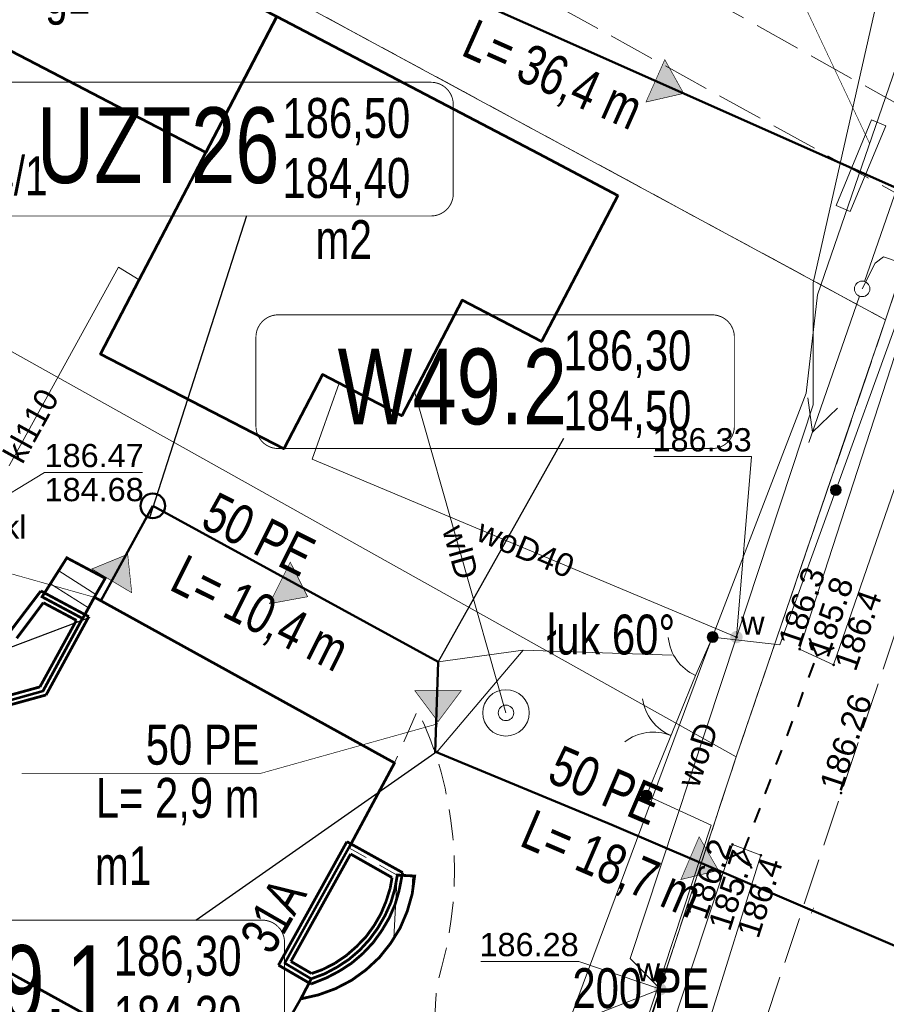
# Model space of a CAD drawing. Header units: metres. Extents: x 7482748 to 7484637, y 5684406 to 5687014.
# Tile 101 of 180: x 7483370 to 7483398, y 5686101 to 5686133. Entities that reach past the tile are written whole.
import ezdxf
from ezdxf.enums import TextEntityAlignment as Align
from ezdxf.lldxf.tags import DXFTag

# ---------------------------------------------------------------- set-up
doc = ezdxf.new("R2010")
doc.units = ezdxf.units.M
doc.header["$MEASUREMENT"] = 0
for name, pattern in [('KTCR01_500', [1.5, 1, -0.5]), ('KTJZ01_500', [2, 1.5, -0.5]), ('l217_500', [2, 1.5, -0.5]), ('l218_500', [1, 0.5, -0.5])]:
    doc.linetypes.add(name, pattern=pattern)
for name, color, linetype, lineweight in [('.domiar', 250, 'Continuous', 9), ('.ks tłoczny', 104, 'Continuous', 50), ('_Dzialki', 7, 'Continuous', 0), ('_Dzialki_opis', 7, 'Continuous', 0), ('_Kontury', 7, 'Continuous', 0), ('_Uzytki', 7, 'Continuous', 0), ('BUIB05_01', 7, 'Continuous', 40), ('EGB_Adres', 7, 'Continuous', 0), ('EGB_Budynek', 7, 'Continuous', 0), ('EGB_Budynek_opis', 7, 'Continuous', 0), ('EGB_ObiektTrwaleZwiazanyZBudynk', 7, 'Continuous', 0), ('EGBE_L_3', 7, 'Continuous', 0), ('GES__SUSM04_01P', 7, 'Continuous', 13), ('GES__SUUS13_P', 7, 'Continuous', 13), ('GES__SUUS25_WP', 7, 'Continuous', 13), ('KTOK02', 7, 'KTOK02_500', 13), ('KTOK04', 7, 'KTOK04L_500', 13), ('KTOK05_01', 7, 'Continuous', 13), ('RTPW01_P', 7, 'Continuous', 0), ('RTPW02_P', 7, 'Continuous', 0), ('SUPE_L_3', 1, 'Continuous', 13)]:
    doc.layers.add(name, color=color, linetype=linetype, lineweight=lineweight)
for name, color, linetype, lineweight, true_color in [('.przyłącza', 32, 'Continuous', 50, 0xbd5e00), ('GES__SUPE_pL', 1, 'Continuous', 13, 0xff0000), ('GES__SUPK_01_pL', 7, 'Continuous', 13, 0x803300), ('GES__SUPS01_05L', 7, 'Continuous', 13, 0x803300), ('GES__SUPS01_08L', 5, 'Continuous', 13, 0x0000ff), ('GES__SUPS01_08P', 5, 'Continuous', 13, 0x0000ff), ('GES__SUPT_pL', 7, 'Continuous', 13, 0xff9100), ('GES__SUPW_01_pL', 5, 'Continuous', 13, 0x0000ff)]:
    doc.layers.add(name, color=color, linetype=linetype, lineweight=lineweight, true_color=true_color)
for name, color, linetype, lineweight, true_color, transparency in [('GES__SUPK_01_pT', 7, 'Continuous', 13, 0x803300, 0.25), ('GES__SUPS01_05G', 7, 'Continuous', 13, 0x803300, 0.25), ('GES__SUPS01_08G', 5, 'Continuous', 13, 0x0000ff, 0.25), ('GES__SUPW_01_pT', 5, 'Continuous', 13, 0x0000ff, 0.25)]:
    doc.layers.add(name, color=color, linetype=linetype, lineweight=lineweight, true_color=true_color, transparency=transparency)
for name, color, linetype, lineweight, transparency in [('GES__SUUS_ET_05T', 7, 'Continuous', 13, 0.25), ('GES__SUUS_ET_08T', 7, 'Continuous', 13, 0.25), ('KTCR02', 7, 'KTCR01_500', 13, 0.5), ('KTJZ01_O', 7, 'KTJZ01_500', 13, 0.5), ('KTPL01_O', 7, 'KTJZ01_500', 13, 0.5), ('PTRW02_O', 7, 'Continuous', 13, 0.5), ('RTPW01_G', 7, 'Continuous', 13, 0.25), ('RTPW02_G', 7, 'Continuous', 13, 0.25)]:
    doc.layers.add(name, color=color, linetype=linetype, lineweight=lineweight, transparency=transparency)
doc.layers.add('IS_kanalizacja_sanitarna', color=7, linetype='SOLID', true_color=0x000000)
doc.layers.add('IS_Opisy_działek_Net', color=7, linetype='SOLID', true_color=0x000000)
doc.layers.add('IS_Węzeł_sieci_kanalizacyjnej_-_opisy', color=7, linetype='Continuous')
doc.styles.get("Standard").update_dxf_attribs({"font": 'simplex.shx', "width": 0.75})
doc.styles.add('STYL_ARIAL', font='simplex.shx', dxfattribs={"width": 0.75, "oblique": 0.1})
doc.styles.add('Style-Arial', font='arial.ttf')
doc.linetypes.add('KTOK02_500', pattern='A,0.5,[117,IS_LineDef.shx,S=0.01,R=0,X=0,Y=0],0.5', length=1)
doc.linetypes.add('KTOK04L_500', pattern='A,0,[119,IS_LineDef.shx,S=0.01,R=0,X=0,Y=0],1', length=1)
tags = doc.linetypes.add('SOLID', pattern=[10, 10, 0]).pattern_tags.tags
tags[6:7] = [DXFTag(74, 4), DXFTag(75, 0), DXFTag(340, '0'), DXFTag(46, 0.0), DXFTag(50, 0.0), DXFTag(44, 0.0), DXFTag(45, 0.0)]
tags[4:5] = [DXFTag(74, 4), DXFTag(75, 0), DXFTag(340, '0'), DXFTag(46, 0.0), DXFTag(50, 0.0), DXFTag(44, 0.0), DXFTag(45, 0.0)]

# ---------------------------------------------------------------- blocks, each defined once
blk = doc.blocks.new('SUPS01')
at = {"layer": 'GES__SUPS01_08P', "linetype": 'Continuous', "lineweight": 13}
h = blk.add_hatch(color=256, dxfattribs=at)
edge = h.paths.add_edge_path()
edge.add_arc((0, 0), 0.045, 0, 360)
blk = doc.blocks.new('SUSM04_01')
at = {"layer": 'GES__SUSM04_01P', "linetype": 'Continuous', "lineweight": 13}
blk.add_circle((0, 0), 0.25, dxfattribs=at)
blk = doc.blocks.new('SUUS13')
at = {"layer": 'GES__SUUS13_P', "linetype": 'Continuous', "lineweight": 13}
for radius in [0.75, 0.25]:
    blk.add_circle((0, 0), radius, dxfattribs=at)
blk = doc.blocks.new('SUUS25_13')
at = {"layer": 'GES__SUUS25_WP', "linetype": 'Continuous', "lineweight": 13}
h = blk.add_hatch(color=256, dxfattribs=at)
edge = h.paths.add_edge_path()
edge.add_arc((0, 0), 0.2, 0, 360)
blk = doc.blocks.new('SUUS25_144')
at = {"layer": 'GES__SUUS25_WP', "linetype": 'Continuous', "lineweight": 13}
h = blk.add_hatch(color=256, dxfattribs=at)
edge = h.paths.add_edge_path()
edge.add_arc((0, 0), 0.2, 0, 360)
blk = doc.blocks.new('RTPW01')
at = {"layer": 'RTPW01_P', "linetype": 'Continuous', "lineweight": 0}
h = blk.add_hatch(color=256, dxfattribs=at)
edge = h.paths.add_edge_path()
edge.add_arc((0, 0), 0.045, 0, 360)
blk = doc.blocks.new('RTPW01_1')
at = {"layer": 'RTPW02_P', "linetype": 'Continuous', "lineweight": 0}
h = blk.add_hatch(color=256, dxfattribs=at)
edge = h.paths.add_edge_path()
edge.add_arc((0, 0), 0.045, 0, 360)

msp = doc.modelspace()

# ---------------------------------------------------------------- hatches: boundary and pattern name
at = {"layer": 'IS_kanalizacja_sanitarna', "linetype": 'Continuous', "ltscale": 0.01}
for points in [[(7483391.20234, 5686130.20492), (7483390.59375, 5686131.29676), (7483389.98376, 5686129.92639)], [(7483373.23699, 5686115.31537), (7483372.0802, 5686114.84171), (7483373.3678, 5686114.07223)], [(7483379.05101, 5686113.94386), (7483378.49123, 5686115.06151), (7483377.82133, 5686113.71941)], [(7483383.26581, 5686109.90867), (7483384.01581, 5686110.90867), (7483382.51581, 5686110.90867)], [(7483392.32715, 5686105.10274), (7483391.70254, 5686106.1855), (7483391.11281, 5686104.80629)]]:
    msp.add_hatch(color=256, dxfattribs=at).paths.add_polyline_path(points)
at = {"layer": 'KTOK05_01', "linetype": 'Continuous', "lineweight": 13}
h = msp.add_hatch(color=256, dxfattribs=at)
edge = h.paths.add_edge_path()
edge.add_arc((7483396.11869, 5686117.38847), 0.175, 0, 360)
h = msp.add_hatch(color=256, dxfattribs=at)
edge = h.paths.add_edge_path()
edge.add_arc((7483392.14, 5686112.64), 0.175, 0, 360)
h = msp.add_hatch(color=256, dxfattribs=at)
edge = h.paths.add_edge_path()
edge.add_arc((7483390, 5686107.52), 0.175, 0, 360)
h = msp.add_hatch(color=256, dxfattribs=at)
edge = h.paths.add_edge_path()
edge.add_arc((7483390.4629, 5686101.62105), 0.175, 0, 360)

# ---------------------------------------------------------------- linework, layer by layer
at = {"layer": '.domiar', "linetype": 'Continuous', "lineweight": 20}
msp.add_lwpolyline([(7483397.27076, 5686129.35312), (7483396.12625, 5686126.58002), (7483396.58844, 5686126.38926), (7483397.73294, 5686129.16237), (7483397.27076, 5686129.35312)], dxfattribs=at)
at = {"layer": '.domiar', "linetype": 'Continuous'}
for points in [[(7483383.26581, 5686108.97725), (7483386.01997, 5686112.21533), (7483390.83614, 5686112.05888)], [(7483386.01997, 5686112.21533), (7483383.26581, 5686111.84043)]]:
    msp.add_lwpolyline(points, dxfattribs=at)
at = {"layer": '.ks tłoczny', "linetype": 'Continuous'}
for points in [[(7483398.08935, 5686127.13966), (7483374.09741, 5686137.81888)], [(7483374.0485, 5686116.88), (7483383.26581, 5686111.84043)], [(7483383.1682, 5686108.90885), (7483383.26581, 5686111.84008)], [(7483383.15741, 5686108.94074), (7483388.87983, 5686106.5771)]]:
    msp.add_lwpolyline(points, dxfattribs=at)
at = {"layer": '.ks tłoczny', "color": 111, "linetype": 'Continuous', "true_color": 0x70ffb8}
msp.add_lwpolyline([(7483388.87983, 5686106.5771), (7483388.87983, 5686106.5771), (7483400.46902, 5686101.62172)], dxfattribs=at)
at = {"layer": '.ks tłoczny', "linetype": 'Continuous'}
msp.add_circle((7483374.0485, 5686116.88), 0.4, dxfattribs=at)
at = {"layer": '.przyłącza', "linetype": 'Continuous'}
msp.add_lwpolyline([(7483374.0485, 5686116.88), (7483372.37173, 5686113.81322)], dxfattribs=at)
at = {"layer": '_Dzialki', "color": 96, "linetype": 'Continuous', "true_color": 0x008000, "flags": 128}
for points in [[(7483397.73, 5686122.89), (7483346.77, 5686150.44)], [(7483405.4, 5686145.95), (7483397.73, 5686122.89)], [(7483340.55, 5686138.05), (7483392.9, 5686108.77)], [(7483392.9, 5686108.77), (7483397.73, 5686122.89)], [(7483386.11, 5686088.11), (7483392.9, 5686108.77)]]:
    msp.add_lwpolyline(points, dxfattribs=at)
at = {"layer": '_Kontury', "color": 96, "linetype": 'l217_500', "true_color": 0x008000, "flags": 128}
for points in [[(7483398.93, 5686126.5), (7483363.39, 5686146.14)], [(7483356.8, 5686145.02), (7483397.73, 5686122.89)], [(7483397.73, 5686122.89), (7483398.93, 5686126.5)], [(7483392.9, 5686108.77), (7483397.73, 5686122.89)], [(7483386.11, 5686088.11), (7483392.9, 5686108.77)]]:
    msp.add_lwpolyline(points, dxfattribs=at)
at = {"layer": '_Uzytki', "color": 96, "linetype": 'l218_500', "true_color": 0x008000, "flags": 128}
for points in [[(7483397.73, 5686122.89), (7483356.8, 5686145.02)], [(7483398.93, 5686126.5), (7483397.73, 5686122.89)], [(7483397.73, 5686122.89), (7483392.9, 5686108.77)], [(7483392.9, 5686108.77), (7483386.11, 5686088.11)]]:
    msp.add_lwpolyline(points, dxfattribs=at)
at = {"layer": 'BUIB05_01', "linetype": 'Continuous', "lineweight": 40}
for p, q in [((7483395.52, 5686112.05), (7483395.27, 5686112.6)), ((7483395.52, 5686112.05), (7483396.07, 5686112.3)), ((7483395.25, 5686111.33), (7483395.42, 5686111.8)), ((7483394.9, 5686110.39), (7483395.07, 5686110.86)), ((7483394.55, 5686109.45), (7483394.72, 5686109.92)), ((7483394.19, 5686108.52), (7483394.37, 5686108.99)), ((7483393.84, 5686107.58), (7483394.02, 5686108.05)), ((7483393.49, 5686106.65), (7483393.67, 5686107.11)), ((7483393.14, 5686105.71), (7483393.32, 5686106.18)), ((7483393.14, 5686105.71), (7483392.59, 5686105.46)), ((7483393.14, 5686105.71), (7483393.39, 5686105.16))]:
    msp.add_line(p, q, dxfattribs=at)
at = {"layer": 'EGB_Budynek', "color": 7, "linetype": 'Continuous', "lineweight": 53, "flags": 128}
for points in [[(7483367.81, 5686137.94), (7483378.06, 5686132.69), (7483375.76, 5686128.3), (7483365.55, 5686133.62), (7483367.81, 5686137.94)], [(7483389.08, 5686126.91), (7483386.61, 5686122.19), (7483384.05, 5686123.53), (7483382.1, 5686119.79), (7483379.53, 5686121.12), (7483378.28, 5686118.72), (7483372.36, 5686121.78), (7483373.61, 5686124.18), (7483375.76, 5686128.3), (7483378.06, 5686132.69), (7483386.51, 5686128.26), (7483389.08, 5686126.91)], [(7483372.16, 5686113.93), (7483381.86, 5686108.58), (7483380.38, 5686105.83), (7483378.31, 5686102.1), (7483379.17, 5686101.6), (7483378.83, 5686100.95), (7483376.94, 5686097.65), (7483366.45, 5686103.43), (7483366.64, 5686103.91), (7483368.7, 5686107.57), (7483368.28, 5686108.84), (7483369.16, 5686110.53), (7483370.5, 5686110.9), (7483371.78, 5686113.24), (7483371.91, 5686113.46), (7483372.16, 5686113.93)]]:
    msp.add_lwpolyline(points, dxfattribs=at)
at = {"layer": 'EGB_ObiektTrwaleZwiazanyZBudynk', "color": 7, "linetype": 'Continuous', "const_width": 0.09, "flags": 128}
for points in [[(7483372.51, 5686114.54), (7483371.27, 5686115.2), (7483370.47, 5686113.94), (7483371.78, 5686113.24), (7483372.16, 5686113.93), (7483372.51, 5686114.54)], [(7483382.51, 5686104.92), (7483381.95, 5686104.95), (7483381.87, 5686104.5), (7483381.74, 5686104.06), (7483381.55, 5686103.64), (7483381.32, 5686103.24), (7483381.05, 5686102.87), (7483380.74, 5686102.53), (7483380.39, 5686102.23), (7483380.01, 5686101.98), (7483379.6, 5686101.76), (7483379.17, 5686101.6), (7483378.83, 5686100.95), (7483379.4, 5686101.08), (7483379.95, 5686101.28), (7483380.47, 5686101.55), (7483380.94, 5686101.89), (7483381.37, 5686102.29), (7483381.73, 5686102.74), (7483382.04, 5686103.24), (7483382.27, 5686103.78), (7483382.43, 5686104.34), (7483382.51, 5686104.92)]]:
    msp.add_lwpolyline(points, dxfattribs=at)
at = {"layer": 'EGB_ObiektTrwaleZwiazanyZBudynk', "color": 7, "const_width": 0.09, "flags": 128}
for points in [[(7483369.45, 5686112.84), (7483370.43, 5686114.13)], [(7483370.43, 5686114.13), (7483371.98, 5686113.3)], [(7483369.65, 5686112.6), (7483370.51, 5686113.75)], [(7483370.51, 5686113.75), (7483371.58, 5686113.18)], [(7483371.58, 5686113.18), (7483370.4, 5686111.03)], [(7483371.98, 5686113.3), (7483370.6, 5686110.77)], [(7483370.4, 5686111.03), (7483369.06, 5686110.66)], [(7483370.6, 5686110.77), (7483369.26, 5686110.4)], [(7483378.11, 5686102.04), (7483380.32, 5686106.03)], [(7483380.32, 5686106.03), (7483382.12, 5686105.03)], [(7483378.51, 5686102.16), (7483380.44, 5686105.63)], [(7483380.44, 5686105.63), (7483381.78, 5686104.87)], [(7483382.12, 5686105.03), (7483382.01, 5686104.46)], [(7483381.78, 5686104.87), (7483381.72, 5686104.53)], [(7483381.72, 5686104.53), (7483381.59, 5686104.11)], [(7483382.01, 5686104.46), (7483381.88, 5686104.01)], [(7483381.59, 5686104.11), (7483381.42, 5686103.7)], [(7483381.88, 5686104.01), (7483381.69, 5686103.57)], [(7483381.42, 5686103.7), (7483381.2, 5686103.32)], [(7483381.2, 5686103.32), (7483380.94, 5686102.96)], [(7483381.69, 5686103.57), (7483381.45, 5686103.16)], [(7483381.45, 5686103.16), (7483381.17, 5686102.77)], [(7483380.94, 5686102.96), (7483380.63, 5686102.64)], [(7483381.17, 5686102.77), (7483380.84, 5686102.42)], [(7483380.3, 5686102.35), (7483379.93, 5686102.1)], [(7483380.63, 5686102.64), (7483380.3, 5686102.35)], [(7483380.84, 5686102.42), (7483380.48, 5686102.11)], [(7483379.16, 5686101.43), (7483378.11, 5686102.04)], [(7483379.18, 5686101.77), (7483378.51, 5686102.16)], [(7483379.93, 5686102.1), (7483379.54, 5686101.9)], [(7483380.48, 5686102.11), (7483380.08, 5686101.85)], [(7483379.54, 5686101.9), (7483379.18, 5686101.77)], [(7483380.08, 5686101.85), (7483379.66, 5686101.63)], [(7483379.66, 5686101.63), (7483379.16, 5686101.43)]]:
    msp.add_lwpolyline(points, dxfattribs=at)
at = {"layer": 'EGBE_L_3', "linetype": 'Continuous'}
for p, q in [((7483370.47, 5686113.94), (7483371.27, 5686115.2)), ((7483371.27, 5686115.2), (7483372.51, 5686114.54)), ((7483371.01, 5686114.78), (7483372.21, 5686114.02)), ((7483372.51, 5686114.54), (7483372.16, 5686113.93)), ((7483370.74, 5686114.36), (7483371.97, 5686113.58)), ((7483371.78, 5686113.24), (7483370.47, 5686113.94)), ((7483372.16, 5686113.93), (7483371.78, 5686113.24)), ((7483381.95, 5686104.95), (7483381.84, 5686102.91)), ((7483382.45, 5686104.92), (7483382.42, 5686104.34))]:
    msp.add_line(p, q, dxfattribs=at)
at = {"layer": 'EGBE_L_3', "linetype": 'Continuous', "lineweight": 0}
for p, q in [((7483381.95, 5686104.95), (7483382.51, 5686104.92)), ((7483378.83, 5686100.95), (7483379.17, 5686101.6))]:
    msp.add_line(p, q, dxfattribs=at)
for centre, radius, start, end in [((7483377.95, 5686105.44), 4.03, 287.62, 353), ((7483378.19, 5686105.23), 4.33, 278.48, 355.86)]:
    msp.add_arc(centre, radius, start, end, dxfattribs=at)
at = {"layer": 'EGBE_L_3', "linetype": 'Continuous'}
msp.add_point((7483370.47, 5686113.94), dxfattribs=at)
at = {"layer": 'GES__SUPE_pL', "linetype": 'Continuous', "lineweight": 13, "flags": 128}
msp.add_lwpolyline([(7483396.97, 5686123.89), (7483397.39, 5686124.72), (7483397.66, 5686124.93), (7483398.58, 5686124.61), (7483409.18, 5686120.83), (7483411.24, 5686120.15), (7483436.05, 5686107.52), (7483432.92, 5686101.16), (7483438.59, 5686097.82), (7483439.15, 5686098.88)], dxfattribs=at)
at = {"layer": 'GES__SUPK_01_pL', "linetype": 'Continuous', "lineweight": 13, "flags": 128}
msp.add_lwpolyline([(7483367.99, 5686115.58), (7483368.59, 5686116.77), (7483369.06, 5686117.57), (7483372.94, 5686124.59), (7483373.61, 5686124.18)], dxfattribs=at)
at = {"layer": 'GES__SUPS01_05L', "linetype": 'Continuous', "lineweight": 13, "flags": 128}
msp.add_lwpolyline([(7483368.59, 5686116.77), (7483370.55, 5686117.96), (7483373.71, 5686117.96)], dxfattribs=at)
at = {"layer": 'GES__SUPS01_08L', "linetype": 'Continuous', "lineweight": 13, "flags": 128}
for points in [[(7483392.91, 5686112.64), (7483393.4, 5686118.47), (7483390.24, 5686118.47)], [(7483390.45, 5686101.26), (7483387.81, 5686102.16), (7483384.65, 5686102.16)]]:
    msp.add_lwpolyline(points, dxfattribs=at)
at = {"layer": 'GES__SUPT_pL', "linetype": 'Continuous', "lineweight": 13, "flags": 128}
msp.add_lwpolyline([(7483372.71, 5686063.84), (7483376.01, 5686071.31), (7483380.34, 5686080.97), (7483391.92, 5686112.09), (7483395.16, 5686120.52), (7483395.53, 5686123.7), (7483399.49, 5686135.21), (7483403, 5686146.66)], dxfattribs=at)
at = {"layer": 'GES__SUPW_01_pL', "linetype": 'Continuous', "lineweight": 13}
for p, q in [((7483385.46, 5686110.19), (7483382.51, 5686120.57)), ((7483372.83, 5686094.45), (7483390.45, 5686101.26))]:
    msp.add_line(p, q, dxfattribs=at)
at = {"layer": 'GES__SUPW_01_pL', "linetype": 'Continuous', "lineweight": 13, "flags": 128}
for points in [[(7483395.39, 5686120.14), (7483395.39, 5686124.09), (7483399.02, 5686140.13), (7483412.11, 5686171.05), (7483422.38, 5686204.19), (7483427.92, 5686212.24), (7483440.69, 5686248.23)], [(7483392.91, 5686112.64), (7483379.2, 5686118.39), (7483380.07, 5686120.84)], [(7483390.45, 5686101.26), (7483389.47, 5686102.25), (7483392.91, 5686112.64), (7483395.39, 5686120.14)], [(7483390.45, 5686101.26), (7483389.11, 5686097.11), (7483402.12, 5686090.27), (7483402.8, 5686082.32), (7483402.57, 5686081.73), (7483402.28, 5686080.98), (7483399.56, 5686070.76), (7483393.84, 5686051.54), (7483385.76, 5686037.62), (7483376.82, 5686028.13), (7483359.07, 5686006.84), (7483360.81, 5686002.42), (7483362.18, 5685993.12), (7483357.88, 5685985.34), (7483355.86, 5685982.57), (7483344.31, 5685975.82), (7483339.85, 5685974.9), (7483326.36, 5685979.88), (7483323.79, 5685982.18), (7483317.09, 5685974.82), (7483298.15, 5685954.95), (7483308.35, 5685941.08), (7483274.45, 5685918.69)]]:
    msp.add_lwpolyline(points, dxfattribs=at)
at = {"layer": 'IS_kanalizacja_sanitarna', "linetype": 'Continuous', "ltscale": 0.01, "const_width": 0.02}
for points in [[(7483391.20234, 5686130.20492), (7483390.59375, 5686131.29676), (7483389.98376, 5686129.92639), (7483391.20234, 5686130.20492)], [(7483373.23699, 5686115.31537), (7483372.0802, 5686114.84171), (7483373.3678, 5686114.07223), (7483373.23699, 5686115.31537)], [(7483379.05101, 5686113.94386), (7483378.49123, 5686115.06151), (7483377.82133, 5686113.71941), (7483379.05101, 5686113.94386)], [(7483383.26581, 5686109.90867), (7483384.01581, 5686110.90867), (7483382.51581, 5686110.90867), (7483383.26581, 5686109.90867)], [(7483392.32715, 5686105.10274), (7483391.70254, 5686106.1855), (7483391.11281, 5686104.80629), (7483392.32715, 5686105.10274)], [(7483395.3266, 5686103.71145), (7483395.40523, 5686103.89535)]]:
    msp.add_lwpolyline(points, dxfattribs=at)
at = {"layer": 'IS_Opisy_działek_Net', "linetype": 'Continuous', "ltscale": 0.01, "const_width": 0.02}
for points in [[(7483397.21204, 5686128.58897), (7483392.08704, 5686139.45088), (7483377.85715, 5686139.59018)], [(7483372.37083, 5686113.866), (7483365.22283, 5686115.885), (7483355.2005, 5686115.885)], [(7483383.26581, 5686109.841), (7483377.49781, 5686108.226), (7483369.80781, 5686108.226)]]:
    msp.add_lwpolyline(points, dxfattribs=at)
at = {"layer": 'IS_Węzeł_sieci_kanalizacyjnej_-_opisy', "color": 18, "linetype": 'SOLID', "ltscale": 0.01, "true_color": 0x000000, "const_width": 0.03}
for points in [[(7483368.43809, 5686126.24508), (7483383.03809, 5686126.24508, 0.414214), (7483383.75809, 5686126.96508), (7483383.75809, 5686129.84508, 0.414214), (7483383.03809, 5686130.56508), (7483368.43809, 5686130.56508, 0.414214), (7483367.71809, 5686129.84508), (7483367.71809, 5686126.96508, 0.414214), (7483368.43809, 5686126.24508)], [(7483378.10121, 5686118.73146), (7483392.12121, 5686118.73146, 0.414214), (7483392.84121, 5686119.45146), (7483392.84121, 5686122.33146, 0.414214), (7483392.12121, 5686123.05146), (7483378.10121, 5686123.05146, 0.414214), (7483377.38121, 5686122.33146), (7483377.38121, 5686119.45146, 0.414214), (7483378.10121, 5686118.73146)], [(7483363.56551, 5686099.17465), (7483377.58551, 5686099.17465, 0.414214), (7483378.30551, 5686099.89465), (7483378.30551, 5686102.77465, 0.414214), (7483377.58551, 5686103.49465), (7483363.56551, 5686103.49465, 0.414214), (7483362.84551, 5686102.77465), (7483362.84551, 5686099.89465, 0.414214), (7483363.56551, 5686099.17465)]]:
    msp.add_lwpolyline(points, format="xyb", dxfattribs=at)
at = {"layer": 'IS_Węzeł_sieci_kanalizacyjnej_-_opisy', "color": 18, "linetype": 'SOLID', "ltscale": 0.01, "true_color": 0x000000}
for points in [[(7483377.07835, 5686126.24508), (7483373.94148, 5686116.49423)], [(7483387.32121, 5686119.05564), (7483383.26581, 5686111.84008)], [(7483356.85631, 5686107.55361), (7483372.01951, 5686113.27811)], [(7483375.44142, 5686103.49465), (7483383.26581, 5686108.97725)]]:
    msp.add_lwpolyline(points, dxfattribs=at)
at = {"layer": 'KTCR02', "linetype": 'KTCR01_500', "lineweight": 13, "flags": 128}
msp.add_lwpolyline([(7483388.4, 5686095.42), (7483386.83, 5686096.07), (7483384.24, 5686097.58, -0.25), (7483383.38, 5686101.95, 0.18), (7483382.61, 5686110.28), (7483381.86, 5686108.58), (7483380.38, 5686105.83), (7483381.95, 5686104.95), (7483382.51, 5686104.92, -0.35), (7483378.83, 5686100.95), (7483376.94, 5686097.65), (7483366.45, 5686103.43), (7483366.28, 5686103.2), (7483364.92, 5686103.91), (7483363.7, 5686101.42), (7483376.5, 5686094.34, -0.24), (7483380.81, 5686094.76), (7483384.11, 5686092.7), (7483384.42, 5686091.4), (7483385.2, 5686090.89), (7483386.7, 5686090.2), (7483387.31, 5686090.12), (7483389.34, 5686095.16), (7483388.4, 5686095.42)], format="xyb", close=True, dxfattribs=at)
at = {"layer": 'KTJZ01_O', "linetype": 'KTJZ01_500', "lineweight": 13, "flags": 128}
msp.add_lwpolyline([(7483613.29, 5686753.85), (7483610.52, 5686745.34), (7483597.42, 5686707.23), (7483592.84, 5686693.63), (7483586.65, 5686674.57), (7483578.94, 5686652.57), (7483576.44, 5686645.6), (7483570.92, 5686629.39), (7483565.29, 5686612), (7483555.03, 5686581.98), (7483552.34, 5686573.92), (7483538.5, 5686532.62), (7483528.43, 5686502.82), (7483525.69, 5686494.44), (7483511.5, 5686452.13), (7483508.06, 5686441.86), (7483500.41, 5686418.93), (7483497.52, 5686410.47), (7483493.78, 5686400.09), (7483487.22, 5686379.91), (7483478.75, 5686354.53), (7483473.28, 5686338.58), (7483466.59, 5686318.01), (7483461.2, 5686301.98), (7483454.76, 5686282.03), (7483448.77, 5686264.59), (7483445.69, 5686255.08), (7483445.07, 5686253.25), (7483443.78, 5686249.4), (7483442.67, 5686246.12), (7483436.06, 5686226.36), (7483432.79, 5686216.79), (7483423.48, 5686188.39), (7483415.91, 5686165.55), (7483411.29, 5686151.94), (7483403.43, 5686128.74), (7483397.27, 5686110.49), (7483396.29, 5686107.6), (7483389.25, 5686086.41), (7483386.32, 5686077.5), (7483382.09, 5686064.87), (7483379.33, 5686057.56), (7483373.91, 5686047.4), (7483368.95, 5686041.13), (7483363.52, 5686034.43), (7483341.98, 5686010.31), (7483311.83, 5685977.83), (7483286.59, 5685950.4), (7483260.12, 5685921.63), (7483238.78, 5685898.43), (7483234.43, 5685893.44), (7483212.81, 5685869.61), (7483187.54, 5685841.24), (7483162.41, 5685812.7), (7483151.44, 5685800.65), (7483147.59, 5685795.21)], dxfattribs=at)
at = {"layer": 'KTOK02', "linetype": 'Continuous', "lineweight": 13}
msp.add_line((7483390, 5686107.52), (7483391.58, 5686111.4), dxfattribs=at)
for centre, start, end in [((7483391.36, 5686110.85), 187.84, 247.84), ((7483390.22, 5686108.07), 67.84, 127.84)]:
    msp.add_arc(centre, 1.5, start, end, dxfattribs=at)
at = {"layer": 'KTOK04', "linetype": 'Continuous', "lineweight": 13}
msp.add_line((7483391.58, 5686111.4), (7483392.14, 5686112.64), dxfattribs=at)
msp.add_arc((7483392.2, 5686112.77), 1.5, 185.7, 245.7, dxfattribs=at)
at = {"layer": 'KTOK05_01', "linetype": 'Continuous', "lineweight": 13, "flags": 128}
for points in [[(7483392.14, 5686112.64), (7483394.31, 5686112.39), (7483397.99, 5686122.56), (7483399.99, 5686128.81)], [(7483390, 5686107.52), (7483392.09, 5686106.56), (7483388.42, 5686095.42), (7483387.15, 5686096.01)]]:
    msp.add_lwpolyline(points, dxfattribs=at)
at = {"layer": 'KTOK05_01', "linetype": 'Continuous', "lineweight": 13}
for centre in [(7483396.12, 5686117.39), (7483392.14, 5686112.64), (7483390, 5686107.52), (7483390.46, 5686101.62)]:
    msp.add_circle(centre, 0.175, dxfattribs=at)
at = {"layer": 'KTPL01_O', "linetype": 'KTJZ01_500', "lineweight": 13, "flags": 128}
msp.add_lwpolyline([(7483401.26, 5686132.76), (7483399.99, 5686128.81), (7483371.82, 5686144.58), (7483366.22, 5686149.75), (7483369.76, 5686156.15), (7483375.63, 5686147.2), (7483377.63, 5686143.79), (7483392.41, 5686136.25), (7483397.54, 5686133.64), (7483401.26, 5686132.76)], close=True, dxfattribs=at)
at = {"layer": 'PTRW02_O', "linetype": 'Continuous', "lineweight": 13, "flags": 128}
for points in [[(7483401.62, 5686127.87), (7483400.18, 5686128.37), (7483394.95, 5686112.25), (7483396.05, 5686111.74), (7483401.62, 5686127.87)], [(7483392.78, 5686105.94), (7483389.25, 5686095.29), (7483390.36, 5686094.87), (7483393.7, 5686105.59), (7483392.78, 5686105.94)]]:
    msp.add_lwpolyline(points, close=True, dxfattribs=at)
at = {"layer": 'SUPE_L_3', "linetype": 'Continuous'}
for p, q in [((7483397.05, 5686124.13), (7483398.68, 5686128.85)), ((7483396.89, 5686123.65), (7483395.25, 5686118.93)), ((7483395.22, 5686120.37), (7483395.37, 5686119.26)), ((7483396.17, 5686120.04), (7483395.37, 5686119.26))]:
    msp.add_line(p, q, dxfattribs=at)

# ---------------------------------------------------------------- block references
at = {"layer": 'GES__SUPS01_08P', "linetype": 'Continuous', "lineweight": 13}
for p in [(7483392.91, 5686112.64), (7483390.45, 5686101.26)]:
    msp.add_blockref('SUPS01', p, dxfattribs=at)
at = {"layer": 'GES__SUSM04_01P', "linetype": 'Continuous', "lineweight": 13}
msp.add_blockref('SUSM04_01', (7483396.97, 5686123.89), dxfattribs=at)
at = {"layer": 'GES__SUUS13_P', "linetype": 'Continuous', "lineweight": 13}
msp.add_blockref('SUUS13', (7483385.46, 5686110.19), dxfattribs=at)
at = {"layer": 'GES__SUUS25_WP', "linetype": 'Continuous', "lineweight": 13}
for name, p, rotation in [('SUUS25_144', (7483392.91, 5686112.64), 336.8700000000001), ('SUUS25_13', (7483390.45, 5686101.26), 330.61)]:
    msp.add_blockref(name, p, dxfattribs=dict(at, rotation=rotation))
at = {"layer": 'RTPW01_P', "linetype": 'Continuous', "lineweight": 0}
for p in [(7483394.95, 5686112.25), (7483395.52, 5686112.05), (7483396.05, 5686111.74), (7483392.78, 5686105.94), (7483393.14, 5686105.71), (7483393.7, 5686105.59)]:
    msp.add_blockref('RTPW01', p, dxfattribs=at)
at = {"layer": 'RTPW02_P', "linetype": 'Continuous', "lineweight": 0}
msp.add_blockref('RTPW01_1', (7483396.29, 5686107.6), dxfattribs=at)

# ---------------------------------------------------------------- texts
at = {"layer": '_Dzialki_opis', "color": 96, "true_color": 0x008000, "insert": (7483367.37, 5686126.9), "char_height": 1.25, "attachment_point": 7, "line_spacing_factor": 0.6, "style": 'STYL_ARIAL'}
msp.add_mtext('\\fArial|b0|i0|c238238|p39;174/1', dxfattribs=at)
at = {"layer": 'EGB_Adres', "insert": (7483378.49, 5686103.33), "char_height": 1.25, "attachment_point": 8, "rotation": 60.113473, "line_spacing_factor": 0.6, "style": 'STYL_ARIAL'}
msp.add_mtext('\\fArial|b0|i0|c238238|p39;31A', dxfattribs=at)
at = {"layer": 'EGB_Budynek_opis', "color": 7, "char_height": 1.25, "attachment_point": 7, "line_spacing_factor": 0.6, "style": 'STYL_ARIAL'}
for s, insert in [('\\fArial|b0|i0|c238238|p39;g1', (7483370.57, 5686132.41)), ('\\fArial|b0|i0|c238238|p39;m2', (7483379.31, 5686124.86)), ('\\fArial|b0|i0|c238238|p39;m1', (7483372.18, 5686104.63))]:
    msp.add_mtext(s, dxfattribs=dict(at, insert=insert))
at = {"layer": 'GES__SUPK_01_pT', "linetype": 'Continuous', "lineweight": 13, "style": 'Style-Arial'}
msp.add_text('kl110', height=0.75, rotation=61.07, dxfattribs=at).set_placement((7483370.11, 5686119.47), align=Align.MIDDLE_CENTER)
at = {"layer": 'GES__SUPS01_05G', "linetype": 'Continuous', "lineweight": 13, "style": 'Style-Arial'}
for s, p in [('186.47', (7483370.55, 5686118.88)), ('184.68', (7483370.55, 5686117.78))]:
    msp.add_text(s, height=0.75, dxfattribs=at).set_placement(p, align=Align.TOP_LEFT)
at = {"layer": 'GES__SUPS01_08G', "linetype": 'Continuous', "lineweight": 13, "style": 'Style-Arial'}
for s, p in [('186.33', (7483393.4, 5686118.64)), ('186.28', (7483387.81, 5686102.33))]:
    msp.add_text(s, height=0.75, dxfattribs=at).set_placement(p, align=Align.RIGHT)
at = {"layer": 'GES__SUPW_01_pT', "linetype": 'Continuous', "lineweight": 13, "style": 'Style-Arial'}
for s, rotation, p in [('wlD', 285.87, (7483383.99, 5686115.38)), ('woD40', 337.25, (7483386.1, 5686115.5)), ('woD', 71.68, (7483391.65, 5686108.84))]:
    msp.add_text(s, height=0.75, rotation=rotation, dxfattribs=at).set_placement(p, align=Align.MIDDLE_CENTER)
at = {"layer": 'GES__SUUS_ET_05T', "linetype": 'Continuous', "lineweight": 13, "style": 'Style-Arial'}
msp.add_text('kl', height=0.75, dxfattribs=at).set_placement((7483369.21, 5686115.82))
at = {"layer": 'GES__SUUS_ET_08T', "linetype": 'Continuous', "lineweight": 13, "style": 'Style-Arial'}
msp.add_text('w', height=0.75, dxfattribs=at).set_placement((7483393.06, 5686112.72))
msp.add_text('w', height=0.75, dxfattribs=at).set_placement((7483390.44, 5686101.52), align=Align.RIGHT)
at = {"layer": 'IS_Opisy_działek_Net', "linetype": 'Continuous', "ltscale": 0.01, "char_height": 1.2888}
for s, insert, attachment_point, rotation in [('\\fArial|b0|i0;L= 36,4 m', (7483384.4893, 5686132.63681), 1, 336), ('\\fArial|b0|i0;', (7483391.24351, 5686130.67062), 7, 336), ('\\fArial|b0|i0;', (7483391.24351, 5686130.67062), 7, 336), ('\\fArial|b0|i0;', (7483392.35521, 5686129.13546), 1, 336), ('\\fArial|b0|i0;', (7483392.35521, 5686129.13546), 1, 336), ('{\\fArial|b0|i0|c238|p34;50 PE}', (7483375.53231, 5686116.19441), 7, 333.5), ('\\fArial|b0|i0;L= 10,4 m', (7483375.10824, 5686115.34387), 1, 333.5), ('\\fArial|b0|i0;', (7483381.76861, 5686113.08162), 7, 333.5), ('\\fArial|b0|i0;', (7483381.76861, 5686113.08162), 7, 333.5), ('\\fArial|b0|i0;', (7483382.81191, 5686111.49866), 1, 333.5), ('\\fArial|b0|i0;', (7483382.81191, 5686111.49866), 1, 333.5), ('{\\fArial|b0|i0|c238|p34;50 PE}', (7483386.7332, 5686107.97556), 7, 336.8), ('\\fArial|b0|i0;L= 18,7 m', (7483386.3588, 5686107.10202), 1, 336.8), ('\\fArial|b0|i0;', (7483393.14192, 5686105.23528), 7, 336.8), ('\\fArial|b0|i0;', (7483393.14192, 5686105.23528), 7, 336.8), ('\\fArial|b0|i0;', (7483394.27545, 5686103.71696), 1, 336.8), ('\\fArial|b0|i0;', (7483394.27545, 5686103.71696), 1, 336.8)]:
    msp.add_mtext(s, dxfattribs=dict(at, insert=insert, attachment_point=attachment_point, rotation=rotation))
for s, insert, attachment_point in [('{\\fArial|b0|i0|c238|p34;50 PE}', (7483377.49781, 5686108.4996), 9), ('\\fArial|b0|i0;', (7483377.49781, 5686108.4996), 9), ('\\fArial|b0|i0;L= 2,9 m', (7483377.49781, 5686108.0892), 3), ('\\fArial|b0|i0;', (7483377.49781, 5686108.0892), 3), ('\\fArial|b0|i0;', (7483369.79781, 5686107.4996), 9), ('\\fArial|b0|i0;', (7483369.79781, 5686107.4996), 9), ('{\\fArial|b0|i0|c238|p34;200 PE}', (7483392.03657, 5686100.6336), 9)]:
    msp.add_mtext(s, dxfattribs=dict(at, insert=insert, attachment_point=attachment_point))
at = {"layer": 'IS_Węzeł_sieci_kanalizacyjnej_-_opisy', "color": 18, "linetype": 'SOLID', "ltscale": 0.01, "true_color": 0x000000}
for s, insert, char_height, attachment_point in [('\\fArial|b0|i0;UZT26', (7483378.13809, 5686127.27348), 2.448, 9), ('\\fArial|b0|i0;186,50', (7483378.23809, 5686128.52868), 1.2888, 7), ('\\fArial|b0|i0;184,40', (7483378.23809, 5686128.11828), 1.2888, 1), ('\\fArial|b0|i0;186,30', (7483387.32121, 5686121.01506), 1.2888, 7), ('\\fArial|b0|i0;W49.2', (7483387.43225, 5686119.47865), 2.448, 9), ('\\fArial|b0|i0;184,50', (7483387.32121, 5686120.60466), 1.2888, 1), ('{\\fArial|b0|i0|c238|p34;łuk 60%%D}', (7483386.78447, 5686112.05888), 1.2888, 7), ('\\fArial|b0|i0;W49.1', (7483372.68551, 5686100.20305), 2.448, 9), ('\\fArial|b0|i0;186,30', (7483372.78551, 5686101.45825), 1.2888, 7), ('\\fArial|b0|i0;184,30', (7483372.78551, 5686101.04785), 1.2888, 1)]:
    msp.add_mtext(s, dxfattribs=dict(at, insert=insert, char_height=char_height, attachment_point=attachment_point))
at = {"layer": 'RTPW01_G', "linetype": 'Continuous', "lineweight": 13, "style": 'Style-Arial'}
msp.add_text('186.3', height=0.75, rotation=71.14, dxfattribs=at).set_placement((7483394.95, 5686112.25))
msp.add_text('185.8', height=0.75, rotation=71.41, dxfattribs=at).set_placement((7483395.52, 5686112.05), align=Align.MIDDLE_LEFT)
msp.add_text('186.4', height=0.75, rotation=70.81, dxfattribs=at).set_placement((7483396.05, 5686111.74), align=Align.TOP_LEFT)
msp.add_text('186.2', height=0.75, rotation=70.85, dxfattribs=at).set_placement((7483392.78, 5686105.94), align=Align.RIGHT)
msp.add_text('185.7', height=0.75, rotation=72.15, dxfattribs=at).set_placement((7483393.14, 5686105.71), align=Align.MIDDLE_RIGHT)
msp.add_text('186.4', height=0.75, rotation=72.25, dxfattribs=at).set_placement((7483393.7, 5686105.59), align=Align.TOP_RIGHT)
at = {"layer": 'RTPW02_G', "linetype": 'Continuous', "lineweight": 13, "style": 'Style-Arial'}
msp.add_text('186.26', height=0.75, rotation=71.61, dxfattribs=at).set_placement((7483396.29, 5686107.6))

doc.saveas('drawing.dxf')
